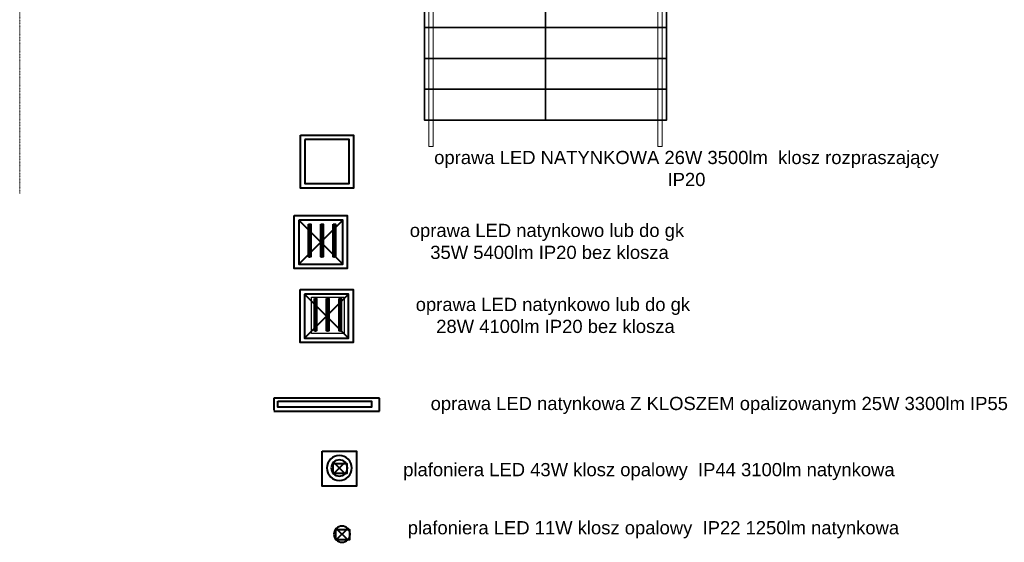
# Model space of a CAD drawing. Header units: centimetres. Extents: x 42630 to 130002, y 15 to 29179.
# Tile 150 of 165: x 115892 to 118129, y 721 to 1908. Entities that reach past the tile are written whole.
import ezdxf

# ---------------------------------------------------------------- set-up
doc = ezdxf.new("R2010")
doc.units = ezdxf.units.CM
doc.header["$LTSCALE"] = 0.01
doc.linetypes.add('PRZERYWANA', pattern=[0.282222, 0.141111, -0.141111])
doc.layers.add('2D - Ogólne_Nr_Pióra__68', color=7, linetype='Continuous', lineweight=35, true_color=0xfd4435)
for name, color, linetype, lineweight in [('2D - Ogólne_Nr_Pióra__88', 253, 'Continuous', 20), ('EGBB_L_1_Nr_Pióra__1', 7, 'Continuous', 13), ('EOPIS', 150, 'Continuous', 35), ('Eoprawa4100', 32, 'Continuous', 40), ('Inwentaryzacja oświetlenie_Pen_No__88', 32, 'Continuous', 40), ('lampe', 32, 'Continuous', 30)]:
    doc.layers.add(name, color=color, linetype=linetype, lineweight=lineweight)
doc.styles.add('GENERATED_STYLE_5', font='arial.ttf')

msp = doc.modelspace()

# ---------------------------------------------------------------- linework, layer by layer
at = {"layer": '2D - Ogólne_Nr_Pióra__68', "linetype": 'Continuous'}
msp.add_line((117086.615, 1680.174), (117086.615, 2310.174), dxfattribs=at)
at = {"layer": '2D - Ogólne_Nr_Pióra__68', "linetype": 'Continuous', "flags": 128}
for points in [[(117361.615, 1960.174), (116811.615, 1960.174), (116811.615, 1890.174), (117361.615, 1890.174)], [(117361.615, 1890.174), (116811.615, 1890.174), (116811.615, 1820.174), (117361.615, 1820.174)], [(117361.615, 1820.174), (116811.615, 1820.174), (116811.615, 1750.174), (117361.615, 1750.174)], [(117361.615, 1750.174), (116811.615, 1750.174), (116811.615, 1680.174), (117361.615, 1680.174)]]:
    msp.add_lwpolyline(points, close=True, dxfattribs=at)
at = {"layer": '2D - Ogólne_Nr_Pióra__88', "linetype": 'Continuous', "flags": 128}
for points in [[(117341.615, 1620.174), (117351.615, 1620.174), (117351.615, 2710.174), (117341.615, 2710.174)], [(116821.615, 1620.174), (116831.615, 1620.174), (116831.615, 2370.174), (116821.615, 2370.174)]]:
    msp.add_lwpolyline(points, close=True, dxfattribs=at)
at = {"layer": 'EGBB_L_1_Nr_Pióra__1', "linetype": 'PRZERYWANA'}
msp.add_line((115892.467, 5311.219), (115892.467, 1513.129), dxfattribs=at)
at = {"layer": 'Eoprawa4100'}
for p, q in [((116709.619, 1048.777), (116469.619, 1048.777)), ((116469.619, 1048.777), (116469.619, 1021.063)), ((116709.619, 1019.216), (116709.619, 1048.777)), ((116469.619, 1019.216), (116709.619, 1019.216))]:
    msp.add_line(p, q, dxfattribs=at)
for points in [[(116548.23, 1443.356), (116553.436, 1443.356), (116553.436, 1369.255), (116548.23, 1369.255)], [(116576.18, 1443.356), (116581.386, 1443.356), (116581.386, 1369.255), (116576.18, 1369.255)], [(116604.268, 1443.356), (116609.475, 1443.356), (116609.475, 1369.255), (116604.268, 1369.255)], [(116561.752, 1275.272), (116566.958, 1275.272), (116566.958, 1201.171), (116561.752, 1201.171)], [(116589.701, 1275.272), (116594.908, 1275.272), (116594.908, 1201.171), (116589.701, 1201.171)], [(116617.79, 1275.272), (116622.997, 1275.272), (116622.997, 1201.171), (116617.79, 1201.171)], [(116478.847, 1041.594), (116691.854, 1041.594), (116691.854, 1028.166), (116478.847, 1028.166)], [(116579.69, 928.475), (116657.09, 928.475), (116657.09, 848.975), (116579.69, 848.975)], [(116604.252, 900.566), (116635.369, 900.566), (116635.369, 877.228), (116604.252, 877.228)], [(116610.218, 750.173), (116641.335, 750.173), (116641.335, 726.835), (116610.218, 726.835)]]:
    msp.add_lwpolyline(points, close=True, dxfattribs=at)
for centre in [(116550.823, 1441.556), (116550.823, 1438.402), (116550.823, 1435.093), (116550.823, 1431.862), (116578.773, 1441.556), (116578.773, 1438.402), (116578.773, 1435.093), (116578.773, 1431.862), (116606.861, 1441.556), (116606.861, 1438.402), (116606.861, 1435.093), (116606.861, 1431.862), (116550.823, 1428.728), (116550.823, 1425.574), (116550.823, 1422.265), (116550.823, 1419.033), (116550.823, 1415.997), (116550.823, 1412.843), (116550.823, 1409.534), (116578.773, 1428.728), (116578.773, 1425.574), (116578.773, 1422.265), (116578.773, 1419.033), (116578.773, 1415.997), (116578.773, 1412.843), (116578.773, 1409.534), (116606.861, 1428.728), (116606.861, 1425.574), (116606.861, 1422.265), (116606.861, 1419.033), (116606.861, 1415.997), (116606.861, 1412.843), (116606.861, 1409.534), (116550.823, 1406.303), (116550.823, 1402.893), (116550.823, 1399.739), (116550.823, 1396.43), (116550.823, 1393.199), (116550.823, 1389.751), (116550.823, 1386.597), (116578.773, 1406.303), (116578.773, 1402.893), (116578.773, 1399.739), (116578.773, 1396.43), (116578.773, 1393.199), (116578.773, 1389.751), (116578.773, 1386.597), (116606.861, 1406.303), (116606.861, 1402.893), (116606.861, 1399.739), (116606.861, 1396.43), (116606.861, 1393.199), (116606.861, 1389.751), (116606.861, 1386.597), (116550.823, 1383.288), (116550.823, 1380.056), (116550.823, 1377.156), (116550.823, 1374.003), (116550.823, 1370.694), (116578.773, 1383.288), (116578.773, 1380.056), (116578.773, 1377.156), (116578.773, 1374.003), (116578.773, 1370.694), (116606.861, 1383.288), (116606.861, 1380.056), (116606.861, 1377.156), (116606.861, 1374.003), (116606.861, 1370.694), (116564.345, 1273.472), (116592.295, 1273.472), (116620.383, 1273.472), (116564.345, 1270.318), (116564.345, 1267.009), (116564.345, 1263.778), (116564.345, 1260.644), (116564.345, 1257.49), (116564.345, 1254.181), (116564.345, 1250.949), (116592.295, 1270.318), (116592.295, 1267.009), (116592.295, 1263.778), (116592.295, 1260.644), (116592.295, 1257.49), (116592.295, 1254.181), (116592.295, 1250.949), (116620.383, 1270.318), (116620.383, 1267.009), (116620.383, 1263.778), (116620.383, 1260.644), (116620.383, 1257.49), (116620.383, 1254.181), (116620.383, 1250.949), (116564.345, 1247.913), (116564.345, 1244.759), (116564.345, 1241.45), (116564.345, 1238.219), (116564.345, 1234.809), (116564.345, 1231.655), (116592.295, 1247.913), (116592.295, 1244.759), (116592.295, 1241.45), (116592.295, 1238.219), (116592.295, 1234.809), (116592.295, 1231.655), (116620.383, 1247.913), (116620.383, 1244.759), (116620.383, 1241.45), (116620.383, 1238.219), (116620.383, 1234.809), (116620.383, 1231.655), (116564.345, 1228.346), (116564.345, 1225.115), (116564.345, 1221.667), (116564.345, 1218.513), (116564.345, 1215.204), (116564.345, 1211.972), (116564.345, 1209.072), (116592.295, 1228.346), (116592.295, 1225.115), (116592.295, 1221.667), (116592.295, 1218.513), (116592.295, 1215.204), (116592.295, 1211.972), (116592.295, 1209.072), (116620.383, 1228.346), (116620.383, 1225.115), (116620.383, 1221.667), (116620.383, 1218.513), (116620.383, 1215.204), (116620.383, 1211.972), (116620.383, 1209.072), (116564.345, 1205.919), (116564.345, 1202.61), (116592.295, 1205.919), (116592.295, 1202.61), (116620.383, 1205.919), (116620.383, 1202.61)]:
    msp.add_circle(centre, 1.557, dxfattribs=at)
at = {"layer": 'Inwentaryzacja oświetlenie_Pen_No__88', "linetype": 'Continuous', "flags": 128}
for points in [[(116530.435, 1645.85), (116650.435, 1645.85), (116650.435, 1525.85), (116530.435, 1525.85)], [(116540.435, 1635.85), (116540.435, 1535.85), (116640.435, 1535.85), (116640.435, 1635.85)], [(116516.148, 1463.13), (116636.148, 1463.13), (116636.148, 1343.13), (116516.148, 1343.13)], [(116526.148, 1453.13), (116526.148, 1353.13), (116626.148, 1353.13), (116626.148, 1453.13)], [(116529.67, 1295.046), (116649.67, 1295.046), (116649.67, 1175.046), (116529.67, 1175.046)], [(116539.67, 1285.046), (116539.67, 1185.046), (116639.67, 1185.046), (116639.67, 1285.046)]]:
    msp.add_lwpolyline(points, close=True, dxfattribs=at)
for points in [[(116526.148, 1353.13), (116626.148, 1453.13)], [(116526.148, 1453.13), (116626.148, 1353.13)], [(116539.67, 1185.046), (116639.67, 1285.046)], [(116539.67, 1285.046), (116639.67, 1185.046)], [(116605.541, 877.153), (116631.494, 903.107)], [(116605.541, 903.107), (116631.494, 877.153)], [(116611.507, 752.715), (116637.461, 726.761)], [(116611.507, 726.761), (116637.461, 752.715)]]:
    msp.add_lwpolyline(points, dxfattribs=at)
for points in [[(116590.165, 890.13, 1), (116646.87, 890.13, 1)], [(116600.165, 890.13, 1), (116636.87, 890.13, 1)], [(116606.132, 739.738, 1), (116642.836, 739.738, 1)]]:
    msp.add_lwpolyline(points, format="xyb", close=True, dxfattribs=at)
at = {"layer": 'lampe'}
msp.add_lwpolyline([(116555.399, 1277.963), (116629.571, 1277.963), (116629.571, 1195.38), (116555.399, 1195.38)], close=True, dxfattribs=at)

# ---------------------------------------------------------------- texts
at = {"layer": 'EOPIS', "linetype": 'Continuous', "insert": (117406.955, 1569.992), "char_height": 29.94772, "width": 1615.6359, "attachment_point": 5, "style": 'GENERATED_STYLE_5'}
msp.add_mtext('oprawa LED NATYNKOWA 26W 3500lm  klosz rozpraszający\\PIP20 ', dxfattribs=at)
at = {"layer": 'EOPIS', "linetype": 'Continuous', "char_height": 29.94772, "attachment_point": 5, "style": 'GENERATED_STYLE_5'}
for s, insert in [('oprawa LED natynkowo lub do gk\\P 35W 5400lm IP20 bez klosza ', (117090.054, 1404.437)), ('oprawa LED natynkowo lub do gk\\P 28W 4100lm IP20 bez klosza ', (117103.576, 1236.353)), ('oprawa LED natynkowa Z KLOSZEM opalizowanym 25W 3300lm IP55 ', (117481.457, 1032.1)), ('plafoniera LED 43W klosz opalowy  IP44 3100lm natynkowa', (117321.653, 881.924)), ('plafoniera LED 11W klosz opalowy  IP22 1250lm natynkowa', (117331.902, 749.967))]:
    msp.add_mtext(s, dxfattribs=dict(at, insert=insert))

doc.saveas('drawing.dxf')
